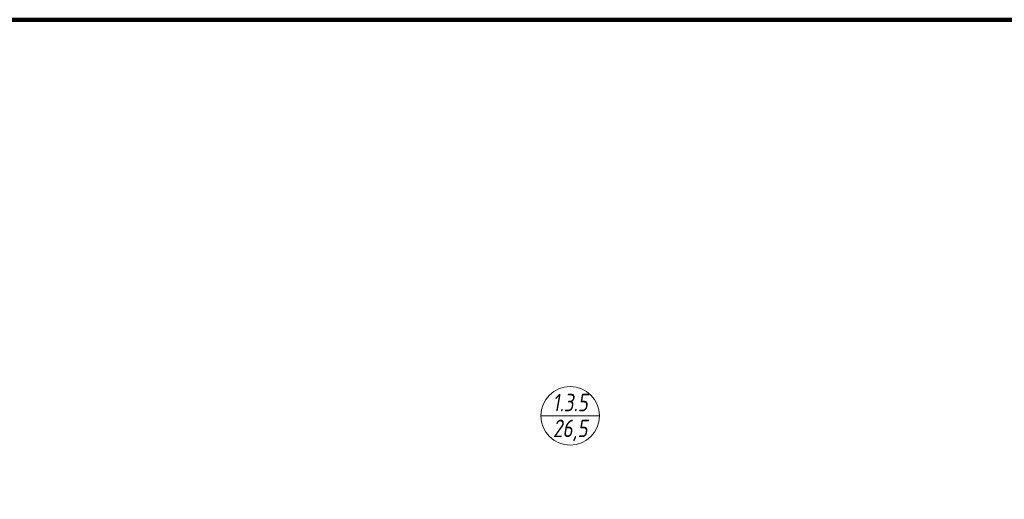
# Model space of a CAD drawing. Header units: millimetres. Extents: x -57162 to 485422, y -209335 to -9481.
# Tile 228 of 256: x 220142 to 234233, y -192469 to -185610. Entities that reach past the tile are written whole.
import ezdxf
from ezdxf.enums import TextEntityAlignment as Align

# ---------------------------------------------------------------- set-up
doc = ezdxf.new("R2010")
doc.units = ezdxf.units.MM
doc.layers.get('Defpoints').update_dxf_attribs({"color": 31})
doc.layers.add('ob_pomeshen', color=62, linetype='Continuous', lineweight=13)
doc.styles.add('fl_iso paper', font='isocpeur.ttf', dxfattribs={"width": 0.8, "oblique": 10})

# ---------------------------------------------------------------- blocks, each defined once
blk = doc.blocks.new('помещение')
at = {"color": 0}
blk.add_line((-420, 0), (420, 0), dxfattribs=at)
blk.add_circle((0, 0), 420, dxfattribs=at)
at = {"linetype": 'ByBlock', "style": 'fl_iso paper', "oblique": 10, "width": 0.8}
for tag, p in [('TXT1', (0, 190)), ('TXT2', (0, -180))]:
    blk.add_attdef(tag, text='', height=250, dxfattribs=at).set_placement(p, align=Align.MIDDLE_CENTER)

msp = doc.modelspace()

# ---------------------------------------------------------------- linework, layer by layer
at = {"layer": 'Defpoints', "color": 1, "lineweight": 100}
msp.add_lwpolyline([(136924.2, -185610.3), (320428.3, -185610.3), (320428.3, -209334.7), (136924.2, -209334.7)], close=True, dxfattribs=at)

# ---------------------------------------------------------------- block references
at = {"layer": 'ob_pomeshen'}
msp.add_blockref('помещение', (228020.8, -191274.7), dxfattribs=at).add_auto_attribs({'TXT1': '1.3.5', 'TXT2': '26,5'})

doc.saveas('drawing.dxf')
